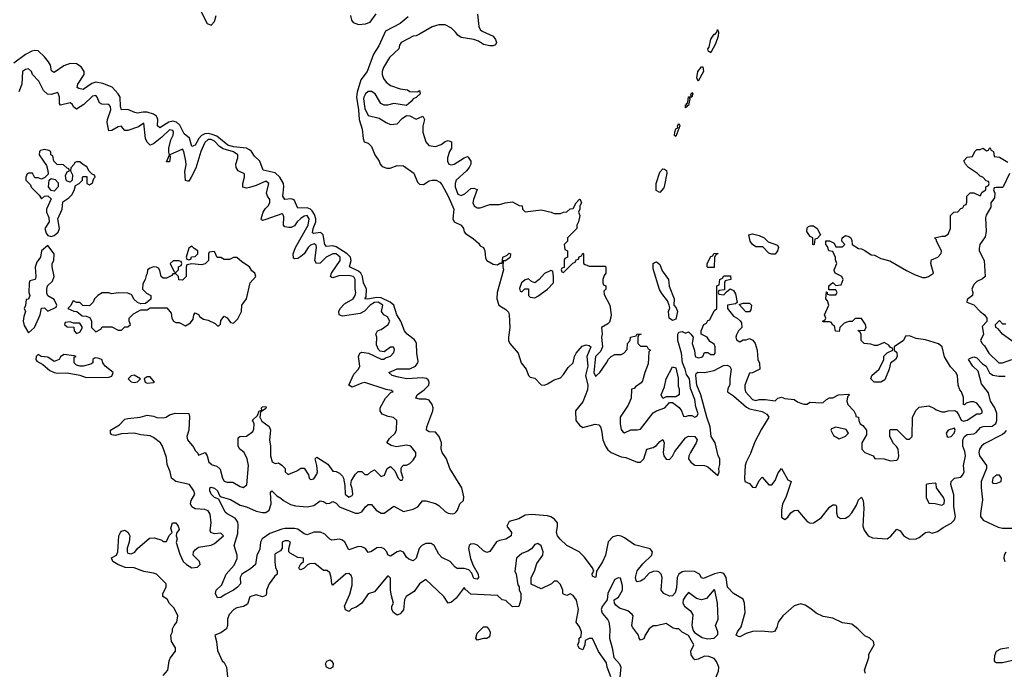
# Model space of a CAD drawing. Header units: inches. Extents: x 2601469 to 2753575, y 449403 to 582909.
# Tile 243 of 256: x 2661794 to 2667941, y 515051 to 519133. Entities that reach past the tile are written whole.
import ezdxf

# ---------------------------------------------------------------- set-up
doc = ezdxf.new("R2010")
doc.units = ezdxf.units.IN
doc.header["$MEASUREMENT"] = 0
doc.layers.add('C6561', color=7, linetype='Continuous')

msp = doc.modelspace()

# ---------------------------------------------------------------- linework, layer by layer
at = {"layer": 'C6561', "color": 4}
for points, elevation in [([(2662922.8, 519190), (2662964.7, 519110), (2662990, 519098), (2663010, 519122), (2663021.5, 519158.5)], 4), ([(2663859.9, 519159.9), (2663866.8, 519130), (2663875.5, 519115.5), (2663910, 519103.7), (2663952.4, 519107.6), (2663981.6, 519118.4), (2664019.7, 519170)], 4), ([(2664218.8, 519150), (2664170, 519109.2), (2664078, 519062), (2664035.5, 518970), (2664002.9, 518917.1), (2663963.8, 518810), (2663923.4, 518756.6), (2663900.6, 518679.4), (2663896.5, 518650), (2663910.2, 518570), (2663913.8, 518510), (2663933.4, 518450), (2663938.8, 518390), (2663944.7, 518370), (2663970, 518362), (2663990, 518342), (2664011.3, 518290), (2664038, 518250), (2664044.7, 518230), (2664056.9, 518216.9), (2664086.4, 518206.4), (2664106.4, 518206.4), (2664150, 518223), (2664190, 518220.5), (2664254.9, 518174.9), (2664278.8, 518118.8), (2664290, 518104.9), (2664315.3, 518104.7), (2664350, 518126), (2664370, 518131), (2664394, 518130), (2664418, 518118), (2664430, 518104.7), (2664470, 518030.7), (2664504.9, 517950), (2664499.1, 517890), (2664506.8, 517870), (2664550.8, 517850), (2664564.9, 517830), (2664568.7, 517808.7), (2664577.5, 517797.5), (2664626.2, 517766.2), (2664658, 517738), (2664670, 517721), (2664690, 517711.3), (2664698.8, 517690), (2664702.8, 517642.8), (2664711, 517630), (2664750, 517606), (2664777.5, 517602.5), (2664792.7, 517612.7), (2664807.3, 517612.7), (2664809.5, 517650.5), (2664837.2, 517662.8), (2664850, 517674), (2664858, 517670), (2664856, 517650), (2664850, 517644), (2664827.3, 517627.3), (2664812.7, 517627.3), (2664811, 517590), (2664814.8, 517570), (2664775.5, 517430), (2664773, 517390), (2664785.5, 517350), (2664830, 517323.1), (2664845.5, 517305.5), (2664850.3, 517290.3), (2664854, 517210), (2664845.2, 517150), (2664846.7, 517130), (2664855.2, 517110), (2664906.5, 517050), (2664926, 516990), (2664955.8, 516950), (2664970, 516911), (2664981.4, 516901.4), (2665010, 516894.8), (2665050, 516853.4), (2665070, 516850.4), (2665090, 516858.4), (2665130, 516883), (2665170, 516897.3), (2665190, 516917.3), (2665219.4, 516960.6), (2665249.6, 516990), (2665258, 517030), (2665267.6, 517050), (2665305.7, 517094.3), (2665330, 517102.4), (2665350, 517099.1), (2665360.7, 517090), (2665334.4, 517030), (2665340.7, 516970), (2665326.9, 516910), (2665340.3, 516850), (2665338.3, 516821.7), (2665310, 516746), (2665264.9, 516690), (2665266, 516630), (2665290, 516600.5), (2665310, 516586), (2665387.3, 516607.3), (2665410, 516602.8), (2665420.7, 516590), (2665427.3, 516570), (2665435.5, 516510), (2665452.2, 516470), (2665466.2, 516446.2), (2665487.7, 516430), (2665550, 516402.6), (2665578, 516398), (2665650, 516370.5), (2665670, 516370.7), (2665690, 516391), (2665710, 516451), (2665750, 516460.7), (2665770, 516473.4), (2665790, 516499.1), (2665810, 516511), (2665818.4, 516490), (2665812, 516430), (2665815.3, 516410), (2665830, 516388.7), (2665850, 516387), (2665870, 516408.2), (2665883.8, 516436.2), (2665950, 516522), (2665970, 516532.4), (2666010, 516530.4), (2666023, 516510), (2666018.4, 516490), (2665981.3, 516430), (2665972.2, 516410), (2665970.4, 516390), (2665983.8, 516370), (2666010, 516350.4), (2666068.6, 516348.6), (2666090, 516340.5), (2666152.7, 516287.3), (2666160.9, 516310), (2666158.4, 516330), (2666165.6, 516354.4), (2666165.1, 516390), (2666155.4, 516410), (2666135.6, 516490), (2666111.9, 516530), (2666104.5, 516590), (2666083.5, 516650), (2666046.4, 516790), (2666021.8, 516850), (2666015.1, 516910), (2666017.5, 516922.5), (2666027.6, 516932.4), (2666070, 516930.4), (2666130, 516943), (2666187.3, 516972.7), (2666210, 516975.3), (2666226.6, 516966.6), (2666236.4, 516950), (2666228, 516890), (2666227.9, 516852.1), (2666216, 516830), (2666212, 516810), (2666250, 516784.9), (2666332.3, 516712.3), (2666350, 516702.6), (2666430, 516686.7), (2666459.3, 516670), (2666470.3, 516650), (2666424.8, 516575.2), (2666384.1, 516495.9), (2666356.9, 516423.1), (2666328.8, 516370), (2666323.1, 516350), (2666318.8, 516270), (2666322, 516250), (2666350, 516236.3), (2666370, 516214), (2666390, 516211), (2666410, 516256), (2666430, 516276), (2666470, 516227.3), (2666490, 516227.3), (2666510, 516254.8), (2666530, 516302.8), (2666550.6, 516330.6), (2666590, 516258.8), (2666611, 516250), (2666577.1, 516150), (2666557.1, 516110), (2666550.7, 516070.7), (2666550, 516026), (2666570, 516010.8), (2666590, 516026.8), (2666607.6, 516052.4), (2666630, 516067.3), (2666650, 516071), (2666710, 515999.1), (2666730, 515988.4), (2666750, 515990.6), (2666798.7, 516021.3), (2666850, 516088.4), (2666870, 516103.1), (2666883.5, 516103.5), (2666890, 516101), (2666892.6, 516092.6), (2666893.5, 516053.5), (2666899.5, 516030), (2666918.3, 516018.3), (2666950, 516020.2), (2666970, 516031.8), (2666990, 516054), (2667018.2, 516101.8), (2667030, 516134), (2667050, 516150.8), (2667059.3, 516130), (2667063.4, 516083.4), (2667057.4, 515970), (2667065.4, 515945.4), (2667090.2, 515910.2), (2667118, 515898), (2667210, 515891.8), (2667233.3, 515906.7), (2667270, 515951), (2667290, 515941), (2667311.7, 515911.7), (2667330, 515898.4), (2667350, 515888.4), (2667390, 515890.4), (2667410, 515899.3), (2667450, 515930.7), (2667470, 515934), (2667490, 515926), (2667524.1, 515935.9), (2667558.3, 515961.7), (2667610, 515988.9), (2667630.7, 516009.3), (2667636.4, 516030), (2667626.3, 516090), (2667626.5, 516166.5), (2667608, 516230), (2667609.6, 516250), (2667629.6, 516270.4), (2667670, 516276.3), (2667682, 516290), (2667689.6, 516310), (2667685.6, 516350), (2667698.9, 516410), (2667695.6, 516435.6), (2667683, 516470), (2667681.3, 516510), (2667692.3, 516530), (2667710, 516542.4), (2667750, 516546), (2667765.8, 516554.2), (2667792.8, 516587.2), (2667810, 516593.4), (2667865.7, 516594.3), (2667888.3, 516611.7), (2667894, 516630), (2667894, 516674), (2667882, 516710), (2667854.5, 516750), (2667842.9, 516802.9), (2667798.6, 516858.6), (2667778.3, 516938.3), (2667745.2, 516970), (2667718, 517010), (2667723.1, 517016.9), (2667750, 517026.8), (2667770, 517022), (2667804.7, 516984.7), (2667826.8, 516970), (2667848.5, 516928.5), (2667870, 516912.7), (2667906.2, 516906.2), (2667946.4, 516906.4)], 4), ([(2664651.6, 519168.4), (2664661, 519090), (2664670, 519072), (2664682, 519062), (2664750.4, 519030.4), (2664764, 519010), (2664770.7, 518990), (2664764.7, 518975.3), (2664750.8, 518969.2), (2664729, 518969), (2664690, 518978), (2664658, 518998), (2664630, 519008.7), (2664550, 519022), (2664530, 519035.3), (2664515.9, 519055.9), (2664490, 519079.3), (2664450, 519100.9), (2664410, 519100.9), (2664370, 519089.4), (2664290, 519042.7), (2664270, 519032.7), (2664250, 519029.2), (2664176, 518990), (2664166.4, 518973.6), (2664162, 518950), (2664103.1, 518896.9), (2664065.3, 518834.7), (2664058, 518810), (2664056.3, 518790), (2664064.9, 518764.9), (2664082.5, 518742.5), (2664110, 518722.8), (2664170, 518701), (2664214.8, 518694.8), (2664230, 518684.7), (2664278, 518682), (2664291.3, 518691.3), (2664294, 518670), (2664270, 518648), (2664250, 518638), (2664238.8, 518621.2), (2664210, 518598), (2664130, 518609), (2664090, 518599), (2664070, 518599), (2664048.7, 518610), (2664012.7, 518670), (2663990, 518683.7), (2663970, 518683.7), (2663954, 518670), (2663942, 518650), (2663941.4, 518638.6), (2663950, 518578), (2663970, 518534.8), (2664038, 518518), (2664082, 518490), (2664110, 518478), (2664150, 518482), (2664183.1, 518516.9), (2664210, 518534), (2664230, 518532), (2664270, 518512), (2664311, 518531), (2664322, 518510), (2664311.1, 518468.9), (2664311, 518430), (2664330.8, 518370), (2664348.1, 518348.1), (2664390, 518342), (2664426.3, 518353.7), (2664450, 518371.3), (2664470, 518378), (2664490.9, 518370.9), (2664491, 518330), (2664478, 518310), (2664464.7, 518270), (2664464.7, 518250), (2664474, 518230), (2664490, 518226), (2664506, 518230), (2664570, 518271.3), (2664590, 518278), (2664594.4, 518274.4), (2664610.8, 518250), (2664611, 518230), (2664601, 518210), (2664582.8, 518190), (2664519.3, 518130), (2664513, 518110), (2664513, 518090), (2664530, 518042.8), (2664550, 518034.8), (2664574.2, 518045.8), (2664610, 518078.8), (2664630, 518081), (2664650, 518072), (2664626.8, 518010), (2664624, 517990), (2664630.9, 517970.9), (2664650, 517958), (2664670, 517958), (2664730, 517978), (2664790, 517978), (2664826, 517990), (2664870, 517996), (2664912.7, 517972.7), (2664931.1, 517971.1), (2664934, 517950), (2664950, 517934), (2665050, 517944.7), (2665111.6, 517931.6), (2665130, 517922), (2665170, 517922), (2665188.4, 517931.6), (2665210, 517934), (2665230, 517952), (2665250, 517954), (2665268, 517990), (2665290, 518012), (2665294, 518010), (2665302, 517990), (2665292, 517970), (2665291.1, 517948.9), (2665282, 517930), (2665291.3, 517910), (2665282, 517870), (2665272, 517850), (2665271.6, 517828.4), (2665214, 517770), (2665214, 517750), (2665194, 517730), (2665198, 517698), (2665214, 517690), (2665214, 517650), (2665198, 517642), (2665194, 517630), (2665194, 517586), (2665178, 517582), (2665174, 517570), (2665178, 517558), (2665190, 517554), (2665247.3, 517612.7), (2665262, 517618), (2665267.3, 517632.7), (2665282, 517638), (2665287.3, 517652.7), (2665302, 517658), (2665310, 517674), (2665314, 517670), (2665314, 517610), (2665323.6, 517603.6), (2665350, 517594), (2665450, 517594), (2665454, 517590), (2665454, 517550), (2665443.6, 517536.4), (2665434, 517510), (2665434, 517490), (2665438, 517478), (2665454, 517470), (2665454, 517450), (2665442, 517438), (2665443.6, 517416.4), (2665478, 517350), (2665487, 517290), (2665485.5, 517274.5), (2665475.6, 517244.4), (2665466.9, 517233.1), (2665426, 517210), (2665431.3, 517170), (2665426.8, 517150), (2665432, 517090), (2665419.9, 517060.1), (2665388.2, 517030), (2665379.1, 516930), (2665386, 516910), (2665390, 516906.8), (2665395.3, 516910), (2665415.3, 516930), (2665458, 516990), (2665470, 517014), (2665486, 517030), (2665510, 517042), (2665550, 517042), (2665566, 517050), (2665587.3, 517072.7), (2665588, 517110), (2665606, 517130), (2665608, 517150), (2665642, 517158), (2665650, 517172), (2665674, 517170), (2665658, 517162), (2665654, 517150), (2665654, 517110), (2665670, 517094), (2665710, 517094), (2665718, 517078), (2665732, 517070), (2665722, 517058), (2665716.9, 516983.1), (2665696, 516930), (2665682, 516878), (2665674.4, 516865.6), (2665639.6, 516840.4), (2665631.1, 516828.9), (2665614, 516826), (2665610.7, 516769.3), (2665593.4, 516726.6), (2665542.8, 516650), (2665542.8, 516610), (2665550, 516574), (2665559.6, 516559.6), (2665570, 516552), (2665610, 516571), (2665650, 516571), (2665670, 516576), (2665750, 516678), (2665769.3, 516690.7), (2665822, 516710), (2665850, 516742), (2665870, 516742), (2665910.6, 516710.6), (2665926, 516690), (2665938, 516658), (2665950, 516654), (2665970, 516662), (2665990, 516661), (2666010, 516651.3), (2666022, 516658), (2666028.9, 516671.1), (2666016.2, 516716.2), (2666010, 516762), (2665981.6, 516830), (2665975.1, 516890), (2665956.9, 516916.9), (2665949.4, 516950), (2665931.8, 516990), (2665925.6, 517050), (2665903.5, 517130), (2665902.7, 517170), (2665910, 517181), (2665930, 517186.8), (2665950, 517176), (2665970, 517184.7), (2665984.7, 517170), (2665998, 517150), (2665992, 517110), (2666006.8, 517066.8), (2666012, 517030), (2666030, 517021), (2666050, 517024.7), (2666058, 517030), (2666070, 517054), (2666090, 517054), (2666110, 517042), (2666130, 517042), (2666135.3, 517050), (2666135.3, 517090), (2666130, 517106), (2666103.1, 517123.1), (2666086, 517150), (2666049, 517169), (2666048.7, 517190), (2666066, 517230), (2666082, 517238), (2666090, 517254), (2666102, 517258), (2666130, 517314), (2666146, 517330), (2666146, 517470), (2666162, 517478), (2666166, 517510), (2666182, 517518), (2666190, 517534), (2666232.7, 517532.7), (2666234, 517510), (2666198, 517502), (2666194, 517490), (2666194, 517446), (2666158, 517442), (2666154, 517430), (2666158, 517418), (2666190, 517414), (2666206, 517434), (2666230, 517452), (2666250, 517442), (2666262, 517422), (2666274, 517366), (2666262, 517358), (2666214, 517350), (2666212, 517330), (2666250, 517282), (2666274, 517270), (2666292.7, 517252.7), (2666299.6, 517239.6), (2666302, 517210), (2666282, 517190), (2666270, 517166), (2666266, 517150), (2666270, 517134), (2666290, 517122), (2666310, 517134), (2666330, 517134), (2666350, 517142), (2666370.8, 517130.8), (2666384.7, 517110), (2666398, 517070), (2666402, 517010), (2666412.7, 516987.3), (2666414, 516950), (2666370, 516928), (2666350, 516926), (2666322, 516850), (2666320.5, 516830), (2666326, 516810), (2666370, 516760.7), (2666390, 516754.8), (2666410, 516761), (2666450, 516761), (2666510, 516752), (2666528, 516770), (2666550, 516774.8), (2666570, 516766.8), (2666630, 516761), (2666650, 516746), (2666670, 516738), (2666690, 516731.3), (2666708.4, 516731.6), (2666730, 516744.7), (2666800.4, 516739.6), (2666810, 516742), (2666830, 516762), (2666850, 516772), (2666870, 516772), (2666906, 516790), (2666970, 516794), (2666974, 516790), (2666962, 516778), (2666958, 516750), (2666964.7, 516730), (2667002, 516690), (2667014, 516666), (2667014, 516654), (2667030.9, 516650.9), (2667032, 516630), (2667042, 516610), (2667058, 516598), (2667081, 516570), (2667079.8, 516540.2), (2667051, 516490), (2667052, 516450), (2667071.1, 516431.1), (2667122, 516410), (2667132.7, 516392.7), (2667190, 516391.3), (2667230, 516378), (2667270, 516382), (2667278, 516390), (2667282, 516410), (2667278, 516450), (2667268.4, 516468.4), (2667250, 516486), (2667226, 516530), (2667226, 516570), (2667230, 516574), (2667270, 516574), (2667330, 516514), (2667350, 516514), (2667366, 516530), (2667368.4, 516651.6), (2667390, 516694), (2667410, 516714), (2667470, 516722), (2667505.4, 516705.4), (2667516, 516696), (2667550, 516684.7), (2667570, 516684.7), (2667590, 516691.3), (2667631.6, 516691.6), (2667643.6, 516683.6), (2667659.8, 516659.8), (2667671.6, 516631.6), (2667686.4, 516626.4), (2667710, 516631.3), (2667770, 516672), (2667790, 516672), (2667802, 516678), (2667802, 516690), (2667793.2, 516710), (2667770, 516738), (2667750, 516746), (2667730, 516746), (2667702, 516738), (2667691.6, 516728.4), (2667686, 516730), (2667686, 516774), (2667674, 516810), (2667662.5, 516822.5), (2667653.2, 516850), (2667648, 516910), (2667638, 516930), (2667605.1, 516965.1), (2667566.8, 517026.8), (2667552.7, 517090), (2667530, 517109), (2667450, 517134), (2667390, 517141.2), (2667350, 517159), (2667323.5, 517156.5), (2667310.8, 517129.2), (2667254, 517090), (2667254, 517070), (2667270, 517054), (2667271.3, 517030), (2667262, 517010), (2667231, 516989), (2667222.8, 516950), (2667195.2, 516884.8), (2667170.7, 516869.3), (2667129.3, 516869.3), (2667108, 516890), (2667113.2, 516910), (2667159.3, 516950), (2667188, 517010), (2667188.7, 517031.3), (2667210, 517052), (2667246, 517070), (2667242, 517082), (2667230, 517086), (2667220.4, 517100.4), (2667190, 517118), (2667150, 517098), (2667130, 517098), (2667107.3, 517107.3), (2667066, 517110), (2667048, 517130), (2667047.3, 517167.3), (2667042, 517182), (2667028, 517190), (2667030, 517194), (2667067.3, 517192.7), (2667078, 517210), (2667075.3, 517230), (2667050, 517266), (2667010, 517266), (2666992, 517248), (2666970, 517248.7), (2666942, 517238), (2666914, 517210), (2666910, 517186), (2666887.3, 517187.3), (2666882, 517222), (2666868, 517228), (2666862, 517242), (2666850, 517246), (2666810, 517246), (2666806, 517250), (2666822, 517258), (2666826, 517270), (2666818, 517290), (2666846, 517350), (2666838, 517378), (2666826, 517390), (2666830, 517434), (2666834, 517434), (2666838, 517418), (2666850, 517414), (2666890, 517414), (2666898, 517430), (2666890, 517446), (2666846, 517446), (2666846, 517470), (2666870, 517492), (2666890, 517474), (2666922, 517478), (2666935.3, 517510), (2666926, 517530), (2666886, 517550), (2666880.4, 517560.4), (2666878, 517570), (2666895.3, 517610), (2666887.3, 517632.7), (2666887.3, 517647.3), (2666870, 517686), (2666846, 517690), (2666836.4, 517716.4), (2666826, 517730), (2666827.3, 517752.7), (2666850, 517752), (2666878, 517738), (2666890, 517714), (2666930, 517714), (2666946, 517730), (2666926, 517750), (2666928, 517770), (2666950, 517784.7), (2666970, 517778), (2666982, 517770), (2666990, 517754), (2666992, 517730), (2667030, 517704.7), (2667050, 517702), (2667070, 517692), (2667110, 517664.7), (2667130, 517662), (2667170, 517642), (2667226.4, 517626.4), (2667330, 517566), (2667381.4, 517541.4), (2667430, 517524), (2667450, 517522.8), (2667468, 517530), (2667498, 517550), (2667482, 517610), (2667487.3, 517632.7), (2667526, 517650), (2667547.3, 517672.7), (2667548, 517690), (2667518, 517750), (2667518, 517758), (2667506, 517770), (2667550, 517782), (2667570, 517782), (2667590, 517794), (2667606, 517830), (2667606, 517910), (2667626, 517930), (2667650, 517934), (2667670, 517954), (2667682, 517958), (2667690, 517974), (2667702, 517978), (2667707.3, 517992.7), (2667708, 518030), (2667718, 518042), (2667728.4, 518051.6), (2667750, 518052), (2667790, 518034), (2667803.1, 518056.9), (2667826, 518070), (2667826, 518090), (2667842, 518098), (2667846, 518110), (2667842, 518122), (2667827.3, 518127.3), (2667806, 518150), (2667790, 518155.3), (2667773.2, 518173.2), (2667718, 518210), (2667698, 518230), (2667688.7, 518251.3), (2667710, 518274), (2667742, 518278), (2667758, 518310), (2667770, 518322), (2667790, 518322), (2667810, 518331.3), (2667830, 518314), (2667842, 518318), (2667850, 518334), (2667858, 518318), (2667874, 518310), (2667878, 518278), (2667910, 518274), (2667963.6, 518243.6)], 8), ([(2667075.3, 515050), (2667068, 515070), (2667095.3, 515150), (2667095.3, 515170), (2667128.7, 515230), (2667124, 515250), (2667102, 515270), (2667070, 515285.2), (2667026, 515330), (2666990, 515357.2), (2666930, 515366), (2666870, 515395.1), (2666810, 515405.1), (2666765.9, 515425.9), (2666734, 515454), (2666697.5, 515477.5), (2666670, 515484.8), (2666628.3, 515471.7), (2666558.4, 515410), (2666528.4, 515370), (2666522, 515338), (2666506.8, 515313.2), (2666490.8, 515309.2), (2666425.8, 515314.2), (2666370, 515311.8), (2666330, 515299.3), (2666290, 515278), (2666280.7, 515280.7), (2666267.6, 515290), (2666275.1, 515310), (2666298, 515342), (2666323, 515430), (2666319.5, 515490), (2666310, 515513.2), (2666249.7, 515549.7), (2666213.2, 515590), (2666204, 515650), (2666190, 515675.3), (2666170, 515681.2), (2666131.8, 515671.8), (2666064, 515644), (2666050, 515648), (2666037.2, 515670), (2666006.7, 515686.7), (2665950.3, 515689.7), (2665930, 515685.1), (2665909.2, 515670.8), (2665899.5, 515650), (2665894.7, 515585.3), (2665885.8, 515554.2), (2665870, 515535.1), (2665850, 515532), (2665816, 515550), (2665798.4, 515570), (2665805.4, 515650), (2665798.7, 515670), (2665784, 515684), (2665770, 515689.6), (2665750, 515688), (2665724.1, 515675.9), (2665690, 515639.5), (2665670, 515627), (2665650, 515622.7), (2665643.7, 515630), (2665639.6, 515650), (2665650, 515690.7), (2665685.1, 515734.9), (2665740.5, 515790), (2665745.1, 515810), (2665730, 515829.4), (2665633, 515853), (2665570, 515897.4), (2665550, 515907.8), (2665528.2, 515911.8), (2665497.1, 515902.9), (2665467.3, 515872.7), (2665451.8, 515788.2), (2665433.3, 515746.7), (2665396, 515690), (2665390.9, 515650.9), (2665386, 515650), (2665370, 515658), (2665367.3, 515672.7), (2665378, 515690), (2665369.3, 515710), (2665318.7, 515778.7), (2665286.6, 515810), (2665209.8, 515849.8), (2665168.3, 515888.3), (2665152.6, 515910), (2665145.7, 515930), (2665152.3, 515970), (2665150.8, 515990), (2665133.4, 516013.4), (2665110, 516028.7), (2665090, 516034.8), (2664990, 516043.1), (2664950, 516038.5), (2664910, 516015.8), (2664850, 515999.3), (2664835.5, 515970), (2664865.5, 515930), (2664862, 515910), (2664830.2, 515889.8), (2664790, 515881.6), (2664770, 515872.3), (2664728.4, 515811.6), (2664710, 515805.1), (2664690, 515815.6), (2664651.5, 515851.5), (2664630, 515860.4), (2664610, 515858.7), (2664600.4, 515850), (2664596, 515830), (2664609.1, 515769.1), (2664624.7, 515724.7), (2664656.3, 515670), (2664658.8, 515650), (2664650, 515639), (2664630, 515643.7), (2664616.2, 515676.2), (2664598.3, 515698.3), (2664570, 515705.1), (2664526, 515706), (2664513.4, 515713.4), (2664482, 515750), (2664430, 515775.1), (2664410, 515795.1), (2664382.4, 515850), (2664362.2, 515862.2), (2664330, 515862.7), (2664305.7, 515850), (2664289.1, 515830), (2664270, 515769.3), (2664250, 515753), (2664223.4, 515763.4), (2664210, 515775.6), (2664190, 515807.3), (2664170, 515815.1), (2664150, 515809.6), (2664110, 515783.7), (2664092.1, 515792.1), (2664085.6, 515810), (2664070, 515829.5), (2664050, 515837.4), (2664024.2, 515835.8), (2663990, 515812.7), (2663970, 515805.2), (2663952.7, 515830), (2663930, 515842), (2663910, 515843.5), (2663850, 515822), (2663823.6, 515870), (2663810, 515882.4), (2663790, 515888), (2663743, 515883), (2663730, 515889.3), (2663699.8, 515919.8), (2663672.1, 515932.1), (2663630, 515933), (2663590, 515916.2), (2663570, 515922), (2663531, 515951), (2663510, 515956.3), (2663450, 515956.2), (2663430, 515952), (2663355.9, 515924.1), (2663308.2, 515891.8), (2663298, 515870), (2663294, 515826), (2663274, 515786), (2663265.5, 515730), (2663236.2, 515703.8), (2663180.7, 515670), (2663170.5, 515650), (2663172.4, 515610), (2663154, 515590), (2663130, 515569.5), (2663076.3, 515543.7), (2663050, 515524), (2663030, 515522), (2663017.2, 515550), (2663021.2, 515570), (2663057.2, 515602.8), (2663083.7, 515670), (2663132.5, 515727.5), (2663152, 515768), (2663152.7, 515790), (2663133.2, 515850), (2663155.6, 515924.4), (2663158, 515978), (2663155.3, 515995.3), (2663139.3, 516019.3), (2663090, 516046.6), (2663078, 516058), (2663038, 516138), (2663009.7, 516149.7), (2662990, 516169.3), (2662982, 516190), (2662982, 516210), (2662986.8, 516213.2), (2663010, 516207.3), (2663030, 516190.5), (2663042.5, 516162.5), (2663053, 516153), (2663110, 516137.6), (2663170, 516100.5), (2663210.3, 516090.3), (2663270, 516064), (2663310, 516056.3), (2663330, 516056.3), (2663352.7, 516070), (2663363.7, 516110), (2663360.2, 516179.8), (2663369, 516191), (2663399.8, 516159.8), (2663425.4, 516145.4), (2663442, 516130), (2663485.1, 516105.1), (2663516.5, 516096.5), (2663590, 516090.2), (2663630, 516098.7), (2663670, 516127.7), (2663690, 516124), (2663710, 516110.7), (2663730, 516114), (2663750, 516124), (2663770, 516114), (2663791.5, 516091.5), (2663804.8, 516084.8), (2663890, 516052), (2663909.6, 516050.4), (2663930, 516059.1), (2663952.3, 516090), (2663970, 516105.5), (2663990, 516104.9), (2664020.5, 516070), (2664050, 516050.4), (2664070, 516050.4), (2664130, 516094.8), (2664190, 516062.6), (2664250, 516075.6), (2664279.5, 516090), (2664310, 516127.7), (2664330, 516128.4), (2664390, 516112.4), (2664410, 516099.5), (2664450, 516061.1), (2664470, 516050.3), (2664493.4, 516046.6), (2664510, 516050.4), (2664519.8, 516060.2), (2664527.6, 516070), (2664542.7, 516110), (2664564, 516130), (2664566.6, 516153.4), (2664554.3, 516210), (2664479.1, 516330), (2664458.7, 516390), (2664431.6, 516430), (2664426.3, 516450), (2664426.6, 516490), (2664413, 516530), (2664390, 516557), (2664350, 516559.3), (2664334, 516570), (2664335.1, 516590), (2664372.6, 516690), (2664375.4, 516710), (2664369.7, 516730), (2664350, 516756.9), (2664330, 516763), (2664290, 516762.9), (2664268, 516770), (2664276, 516790), (2664319.3, 516820.7), (2664347.8, 516850), (2664351.6, 516870), (2664344.9, 516884.9), (2664333, 516893), (2664310, 516897.2), (2664211.1, 516891.1), (2664160.1, 516900.1), (2664119, 516910), (2664099, 516930), (2664150, 516951.6), (2664230, 516951.6), (2664265.6, 516970), (2664280.5, 516990), (2664281.5, 516998.5), (2664273.1, 517050), (2664271, 517110), (2664265.2, 517125.2), (2664256.8, 517136.8), (2664213.3, 517170), (2664197.4, 517190), (2664174, 517250), (2664148.6, 517290), (2664129.8, 517350), (2664108.2, 517370), (2664050, 517395.9), (2664022.4, 517397.6), (2663968.2, 517388.2), (2663949.6, 517389.6), (2663958, 517402), (2663959.8, 517450), (2663940.9, 517490), (2663933.8, 517530), (2663923.5, 517550), (2663910, 517562), (2663852.3, 517590), (2663863.5, 517630), (2663859.8, 517650), (2663838.9, 517670), (2663770, 517715.1), (2663750, 517719.8), (2663710, 517716.2), (2663698.7, 517730), (2663688.6, 517788.6), (2663678.9, 517798.9), (2663670, 517804), (2663630, 517797), (2663622.8, 517802.8), (2663626.6, 517830), (2663642.5, 517870), (2663643.2, 517890), (2663635.5, 517915.5), (2663619.7, 517939.7), (2663610, 517949.8), (2663590, 517958.2), (2663530, 517955.1), (2663507.8, 518007.8), (2663490, 518013.3), (2663449.3, 518010), (2663437.6, 518030), (2663442.7, 518090), (2663440.4, 518110), (2663417.7, 518150), (2663390, 518177.3), (2663314, 518194), (2663293.6, 518250), (2663260.1, 518280.1), (2663242.4, 518310), (2663230, 518320.5), (2663210, 518330.9), (2663130, 518339.1), (2663093.6, 518350), (2663024.7, 518404.7), (2662997, 518417), (2662970, 518421.5), (2662950, 518419.3), (2662930.2, 518409.8), (2662912.7, 518390), (2662890, 518349.2), (2662870, 518342), (2662853.5, 518393.5), (2662820.7, 518420.7), (2662795, 518475), (2662772.8, 518492.8), (2662750, 518498.7), (2662726, 518494), (2662670, 518458.4), (2662655.1, 518470), (2662655.8, 518510), (2662648, 518530), (2662630, 518543.5), (2662590, 518554.6), (2662564.3, 518555.7), (2662529.7, 518549.7), (2662512.8, 518552.8), (2662470, 518573), (2662430, 518569.4), (2662424.2, 518590), (2662421, 518650), (2662410, 518669.6), (2662371.7, 518711.7), (2662314.1, 518734.1), (2662270, 518742.4), (2662245.3, 518734.7), (2662190, 518697), (2662162.9, 518702.9), (2662154, 518710), (2662158.4, 518730), (2662196.4, 518790), (2662197.3, 518810), (2662178.9, 518838.9), (2662150, 518856.8), (2662110, 518860.3), (2662070, 518844.8), (2662010, 518802.7), (2662004.5, 518804.5), (2661992.7, 518812.7), (2661986.6, 518850), (2661975.1, 518870), (2661950, 518901.1), (2661910, 518938), (2661890, 518940.9), (2661870, 518937.2), (2661830, 518915.3), (2661758, 518862)], 4), ([(2662690, 515038), (2662719, 515070), (2662728, 515130), (2662734.6, 515145.4), (2662768, 515190), (2662768, 515210), (2662742, 515250), (2662738, 515290), (2662748, 515310), (2662748, 515330), (2662758, 515350), (2662775.3, 515370), (2662782, 515410), (2662758.6, 515458.6), (2662730, 515488), (2662714.6, 515514.6), (2662688, 515530), (2662688, 515550), (2662708, 515590), (2662708, 515610), (2662648, 515670), (2662630, 515677.2), (2662570, 515686), (2662510, 515709.5), (2662452.5, 515712.5), (2662408, 515730), (2662375.3, 515750), (2662367.3, 515772.7), (2662398, 515790), (2662408, 515810), (2662414, 515910), (2662424, 515930), (2662430, 515938), (2662450, 515944.7), (2662470, 515932), (2662478, 515918), (2662481, 515910), (2662478, 515870), (2662466.4, 515833.6), (2662464.7, 515810), (2662470, 515802), (2662490, 515798), (2662512.3, 515807.7), (2662529.2, 515830.8), (2662604, 515896), (2662636.9, 515896.9), (2662682, 515882), (2662690, 515874), (2662710, 515874), (2662728.4, 515911.6), (2662746, 515930), (2662738, 515958), (2662749, 515990), (2662770, 515991), (2662784.7, 515970), (2662791, 515950), (2662772.7, 515927.3), (2662772, 515910), (2662778, 515890), (2662772, 515868), (2662794.4, 515794.4), (2662816, 515750), (2662836, 515730), (2662870, 515710.8), (2662905.2, 515714.8), (2662922, 515730), (2662917.2, 515750), (2662877.2, 515790), (2662879.3, 515810), (2662890, 515822.8), (2662910, 515838.8), (2662988.9, 515851.1), (2663010, 515862), (2663066, 515910), (2663050, 515926), (2663010, 515922), (2662988, 515930), (2662984, 515944), (2662989.4, 515990), (2662984.5, 516044.5), (2662970, 516066), (2662950, 516074.5), (2662890, 516079.3), (2662869, 516090), (2662861.2, 516110), (2662864, 516130), (2662888.7, 516170), (2662881.2, 516190), (2662854, 516230), (2662770, 516249), (2662742, 516270), (2662733.2, 516310), (2662715.5, 516355.5), (2662710, 516398), (2662685.2, 516470), (2662673.2, 516490), (2662630, 516524), (2662610, 516534), (2662550, 516541.2), (2662510, 516551.8), (2662430, 516546), (2662390, 516536), (2662370, 516541.2), (2662361.2, 516550), (2662361.2, 516570), (2662417.6, 516602.4), (2662450, 516637.3), (2662470, 516642), (2662546, 516650), (2662590, 516664), (2662630, 516657.3), (2662650, 516647.7), (2662690, 516647.3), (2662709.1, 516650.9), (2662730, 516666), (2662764.7, 516675.3), (2662850, 516674), (2662854.4, 516654.4), (2662850.6, 516570), (2662837.3, 516530), (2662842.8, 516510), (2662882, 516462), (2662890, 516442), (2662906, 516426), (2662910, 516414), (2662952, 516430), (2662964.7, 516410), (2662976, 516370), (2662982.5, 516362.5), (2662990, 516356), (2663025.4, 516345.4), (2663046, 516326), (2663060.7, 516270), (2663070.7, 516250.7), (2663090, 516244.9), (2663124.9, 516244.9), (2663170, 516218), (2663190, 516212), (2663212.7, 516227.3), (2663222, 516350), (2663214, 516390), (2663195.3, 516430), (2663168, 516450), (2663158, 516470), (2663158, 516522), (2663168.9, 516531.1), (2663210, 516531.3), (2663250, 516562), (2663256.4, 516576.4), (2663258, 516610), (2663248.4, 516631.6), (2663279, 516661), (2663290, 516691.3), (2663306, 516694), (2663304, 516710), (2663310, 516716), (2663330, 516718), (2663334, 516710), (2663330, 516704), (2663298, 516682), (2663293.4, 516650), (2663306.4, 516626.4), (2663351.8, 516591.8), (2663359.3, 516570), (2663354.8, 516510), (2663360.7, 516470), (2663360.5, 516410), (2663370, 516371.3), (2663390, 516361), (2663410, 516364.7), (2663430.9, 516350.9), (2663450.9, 516330.9), (2663452, 516310), (2663470, 516292), (2663524.7, 516315.3), (2663550, 516332), (2663570, 516332), (2663598, 516290), (2663602, 516270), (2663610, 516262), (2663630, 516264.7), (2663650, 516294), (2663653.2, 516310), (2663649, 516350), (2663638, 516390), (2663650, 516402), (2663718, 516358), (2663750, 516314), (2663770, 516312), (2663790, 516302), (2663810, 516282), (2663816, 516270), (2663824, 516224), (2663827.3, 516170), (2663850, 516151.3), (2663870, 516162), (2663873.2, 516170), (2663870, 516206), (2663862, 516230), (2663865.2, 516254.8), (2663890, 516294), (2663908.4, 516311.6), (2663930, 516311.3), (2663950, 516292), (2663967.3, 516292.7), (2663986, 516310), (2664010, 516322), (2664050, 516281), (2664072.1, 516287.9), (2664088, 516330), (2664110, 516342), (2664136, 516316), (2664158, 516270), (2664170, 516258), (2664182, 516258), (2664188, 516270), (2664175.3, 516310), (2664175.3, 516330), (2664180.2, 516339.8), (2664190, 516352), (2664210, 516352), (2664230, 516362), (2664250, 516382), (2664268, 516410), (2664268, 516430), (2664235.3, 516470), (2664210, 516476), (2664146.3, 516466.3), (2664113.6, 516473.6), (2664086, 516490), (2664102, 516518), (2664138, 516550), (2664147.3, 516572.7), (2664148, 516630), (2664128.9, 516648.9), (2664095.5, 516655.5), (2664058, 516670), (2664044, 516690), (2664044, 516710), (2664078, 516770), (2664114, 516806), (2664126, 516810), (2664116.4, 516816.4), (2664083.1, 516823.1), (2663950, 516866.6), (2663930, 516863.7), (2663870, 516839), (2663848.7, 516850), (2663880.9, 516919.1), (2663908.7, 516950), (2663917.2, 516970), (2663909, 517030), (2663918, 517050), (2663930, 517056), (2663971.1, 517051.1), (2664050, 517012), (2664067.3, 517012.7), (2664078, 517022), (2664110, 517032), (2664130, 517054), (2664134, 517074), (2664128, 517088), (2664110, 517088.7), (2664070, 517058), (2664044, 517064), (2664034, 517074), (2664022.7, 517102.7), (2664024, 517150), (2664018, 517170), (2664028, 517190), (2664050, 517198.8), (2664093.4, 517226.6), (2664106, 517250), (2664090, 517277.2), (2664068, 517290), (2664054, 517310), (2664060.9, 517350), (2664033.2, 517370), (2664010, 517367.8), (2663982, 517350), (2663946.5, 517313.5), (2663920.9, 517299.1), (2663810, 517281.2), (2663789.5, 517289.5), (2663786, 517310), (2663796, 517330), (2663822.3, 517357.7), (2663876.2, 517390), (2663889.3, 517410), (2663892.7, 517430), (2663888.7, 517450), (2663889.5, 517509.5), (2663882.4, 517522.4), (2663876, 517530), (2663850, 517536.4), (2663787, 517533), (2663750, 517521.2), (2663742.7, 517522.7), (2663735.3, 517530), (2663740.9, 517550), (2663795.6, 517630), (2663795.6, 517650), (2663770, 517671), (2663750, 517671.1), (2663707.7, 517650), (2663670, 517613.2), (2663648, 517610), (2663637.2, 517630), (2663647.6, 517710), (2663644.5, 517724.5), (2663633.1, 517733.1), (2663610, 517725.6), (2663594.4, 517710), (2663570.2, 517669.8), (2663550, 517653.6), (2663530, 517640.7), (2663510, 517639.3), (2663504.7, 517644.7), (2663500.7, 517670), (2663515.6, 517710), (2663594.5, 517850), (2663600.5, 517890), (2663590, 517909.3), (2663570, 517906.6), (2663550, 517891.8), (2663526.4, 517870), (2663510, 517846.6), (2663490, 517836.2), (2663474.8, 517834.8), (2663450, 517839.3), (2663440.9, 517850), (2663442.7, 517902.7), (2663438, 517918), (2663430, 517921.2), (2663330, 517885.1), (2663310, 517879.3), (2663303.9, 517883.9), (2663300.9, 517890), (2663313.6, 517930), (2663327.3, 517952.7), (2663346.6, 517970), (2663357, 517990), (2663355.1, 518010), (2663340.7, 518030), (2663335.1, 518050), (2663349.3, 518110), (2663330, 518124.5), (2663270, 518096.9), (2663230, 518085.1), (2663210, 518080.9), (2663187.5, 518087.5), (2663187.3, 518110), (2663198, 518150), (2663197.2, 518170), (2663159, 518190), (2663145.2, 518210), (2663143.7, 518230), (2663156.2, 518270), (2663155.6, 518290), (2663130, 518308), (2663065.7, 518325.7), (2663041.9, 518341.9), (2663010, 518375.3), (2662990, 518384.8), (2662970, 518384), (2662950, 518366.6), (2662925.5, 518310), (2662893.2, 518206.8), (2662865.5, 518150), (2662850, 518124), (2662844, 518124), (2662829.7, 518129.7), (2662825.3, 518185.3), (2662833.3, 518226.7), (2662832, 518250), (2662819.6, 518310), (2662810, 518323.7), (2662732, 518290), (2662734.4, 518274.4), (2662730, 518245.2), (2662710, 518246), (2662729.2, 518290), (2662724.8, 518304.8), (2662725.6, 518330), (2662738, 518382), (2662751.8, 518411.8), (2662755.6, 518430), (2662750, 518441.2), (2662730, 518444.5), (2662681.3, 518398.7), (2662630, 518358.4), (2662610, 518349.2), (2662590, 518369), (2662580.7, 518390), (2662570, 518486), (2662535.2, 518464.8), (2662470, 518441.2), (2662450, 518442), (2662428.7, 518468.7), (2662410, 518463.7), (2662370, 518440.9), (2662350, 518439), (2662339.7, 518490), (2662342, 518510), (2662363.6, 518570), (2662360.9, 518590), (2662350, 518602.7), (2662306.3, 518606.3), (2662293.2, 518613.2), (2662279, 518650), (2662270, 518659), (2662250, 518656), (2662195.8, 518604.2), (2662150, 518573.2), (2662130, 518588.7), (2662123.3, 518603.3), (2662110, 518614.5), (2662050, 518599), (2662043.7, 518610), (2662042.9, 518650), (2662035.1, 518675.1), (2662030, 518679), (2661990, 518666), (2661967.2, 518667.2), (2661944, 518690), (2661913.2, 518750), (2661875.3, 518790), (2661868.7, 518808.7), (2661850, 518826), (2661830, 518822), (2661811.1, 518808.9), (2661808.2, 518730), (2661790, 518682)], 8), ([(2667972.7, 518172.7), (2667934, 518090), (2667930, 518086), (2667890, 518086), (2667878, 518082), (2667874, 518070), (2667882, 518050), (2667879.6, 518020.4), (2667856, 517990), (2667856.9, 517963.1), (2667828, 517912), (2667824.1, 517895.9), (2667828.2, 517810), (2667822.5, 517777.5), (2667788, 517730), (2667784.9, 517704.9), (2667784, 517690), (2667814.8, 517630), (2667822, 517530), (2667805.4, 517514.6), (2667770, 517497.2), (2667750, 517479), (2667738.8, 517450), (2667744.7, 517430), (2667742, 517410), (2667710, 517386), (2667708, 517370), (2667751.3, 517351.3), (2667790, 517311), (2667818, 517290), (2667832, 517270), (2667832.7, 517247.3), (2667802, 517218), (2667811.3, 517170), (2667792, 517130), (2667802, 517110), (2667817.3, 517097.3), (2667844, 517050), (2667906, 516990), (2667930, 516990.6), (2667989, 517010)], 8), ([(2668034.5, 517094.5), (2667930, 517168.7), (2667902, 517202), (2667888, 517210), (2667886, 517230), (2667910, 517254), (2667930, 517234), (2667950, 517234)], 8), ([(2667952.1, 516567.9), (2667940.7, 516550), (2667930, 516542.9), (2667815.2, 516484.8), (2667798, 516470), (2667785.5, 516450), (2667781.6, 516430), (2667785.5, 516410), (2667830.4, 516350), (2667830.3, 516330), (2667797.4, 516250), (2667796.5, 516210), (2667805.5, 516134.5), (2667792.7, 516050), (2667793.4, 516030), (2667808.5, 516008.5), (2667903.4, 515963.4), (2667930, 515958.4), (2667990, 515957.6)], 4), ([(2665485.2, 515030), (2665461.2, 515090), (2665457, 515117), (2665406.8, 515186.8), (2665370, 515268), (2665350, 515268.7), (2665324.7, 515255.3), (2665322, 515230), (2665310, 515198), (2665290, 515206), (2665280.4, 515220.4), (2665278, 515230), (2665286, 515250), (2665286, 515270), (2665299, 515281), (2665301.2, 515310), (2665290, 515342), (2665268, 515370), (2665282.7, 515450), (2665270, 515508), (2665250, 515538), (2665230, 515548), (2665210, 515538), (2665190, 515546), (2665186, 515550), (2665186, 515570), (2665170, 515606), (2665150, 515626), (2665130, 515626), (2665114, 515610), (2665050, 515578), (2664988.4, 515608.4), (2664988, 515650), (2665008.7, 515690), (2665022, 515738), (2665061.2, 515790), (2665062.7, 515810), (2665050, 515848), (2665030, 515862), (2665010, 515855.3), (2664990, 515828.7), (2664966.4, 515813.6), (2664930, 515799), (2664896, 515770), (2664884.7, 515690), (2664894, 515670), (2664903.6, 515603.6), (2664911.6, 515591.6), (2664912.7, 515572.7), (2664922, 515550), (2664922, 515510), (2664910, 515468), (2664870, 515466), (2664830, 515506), (2664806, 515510), (2664776.4, 515536.4), (2664610, 515546), (2664576, 515576), (2664570, 515588), (2664518.8, 515521.2), (2664490, 515495.3), (2664470, 515488.7), (2664442.7, 515530), (2664330, 515638), (2664290.9, 515609.1), (2664258, 515562), (2664206.8, 515530), (2664197.3, 515510), (2664190, 515448), (2664170, 515422), (2664150, 515415.3), (2664128.7, 515430), (2664118, 515450), (2664118, 515470), (2664128.7, 515490), (2664114.8, 515534.8), (2664109.6, 515569.6), (2664110, 515646), (2664097.2, 515657.2), (2664090, 515657.2), (2664010, 515559), (2663970, 515548), (2663930, 515488.7), (2663895.9, 515464.1), (2663866.8, 515453.2), (2663850, 515438), (2663840.4, 515440.4), (2663828.4, 515448.4), (2663822, 515470), (2663854.8, 515545.2), (2663870, 515602), (2663870, 515646), (2663862.7, 515662.7), (2663850, 515675.3), (2663830, 515672.7), (2663750, 515602), (2663742, 515610), (2663739, 515650), (2663730, 515678), (2663714, 515694), (2663690, 515694), (2663637.2, 515737.2), (2663605.4, 515734.6), (2663591, 515729), (2663570, 515708), (2663550, 515698), (2663542, 515702), (2663538, 515710), (2663550, 515734), (2663566, 515750), (2663566, 515770), (2663530, 515775.3), (2663482, 515802), (2663475.3, 515810), (2663475.3, 515830), (2663486, 515870), (2663470, 515878), (2663450, 515878), (2663434, 515870), (2663432.7, 515832.7), (2663423.6, 515816.4), (2663390, 515798), (2663387.3, 515792.7), (2663387.1, 515747.1), (2663392, 515712), (2663402, 515690), (2663402, 515670), (2663384.5, 515655.5), (2663351, 515610), (2663336, 515570), (2663336, 515550), (2663330, 515538), (2663310, 515528.7), (2663270, 515542), (2663231.6, 515528.4), (2663216.3, 515483.7), (2663190.7, 515469.3), (2663150, 515459.3), (2663131.3, 515450), (2663101.1, 515418.9), (2663090.8, 515390), (2663090.8, 515350), (2663086, 515330), (2663050, 515304), (2663012, 515290), (2663022.8, 515250), (2663030, 515194), (2663058, 515130), (2663070, 515118), (2663084.9, 515090), (2663090.8, 515030)], 8), ([(2667951.5, 515808.5), (2667940.3, 515790), (2667938, 515770), (2667945.3, 515750)], 4), ([(2666142, 515030), (2666156, 515064), (2666159.3, 515090), (2666145.1, 515125.1), (2666130, 515144), (2666097.2, 515157.2), (2666070, 515159), (2666030, 515139), (2666010, 515135.3), (2666002, 515142), (2665986.3, 515166.3), (2665984, 515190), (2666002, 515230), (2665970, 515288), (2665930, 515308), (2665910, 515328), (2665890, 515328), (2665873.6, 515333.6), (2665830, 515362), (2665770, 515348.7), (2665750, 515348.7), (2665724.7, 515330), (2665698, 515290), (2665690, 515266), (2665670, 515258), (2665662, 515270), (2665658, 515290), (2665619.3, 515339.3), (2665616, 515350), (2665624, 515410), (2665618.6, 515418.6), (2665590, 515442), (2665538, 515458), (2665516.4, 515476.4), (2665508, 515490), (2665506, 515510), (2665532.9, 515527.1), (2665557.2, 515570), (2665556.5, 515596.5), (2665546, 515646), (2665530, 515648), (2665510, 515638), (2665490, 515602), (2665466.8, 515550), (2665462, 515510), (2665430, 515468), (2665424.9, 515450), (2665430, 515426), (2665466, 515386), (2665472, 515372), (2665479.1, 515330), (2665477.3, 515270), (2665494, 515210), (2665504, 515150), (2665538.8, 515110), (2665547.3, 515090), (2665541, 515030)], 8), ([(2667970, 515209.3), (2667918, 515202), (2667890, 515188), (2667879.8, 515160.2), (2667878, 515130), (2667882, 515122), (2667890, 515118), (2667930, 515119.1), (2668030, 515140.7)], 4)]:
    msp.add_lwpolyline(points, dxfattribs=dict(at, elevation=elevation))
for points, elevation in [([(2666106, 518926), (2666106, 518930), (2666095.3, 518935.3), (2666089.6, 518950), (2666098.4, 518961.6), (2666110, 519010.8), (2666130, 519042.8), (2666136.5, 519043.5), (2666145.6, 519054.4), (2666151.1, 519071.1), (2666156, 519056), (2666154.8, 519030), (2666138, 518982), (2666110, 518928)], 8), ([(2666030, 518748.7), (2666021.2, 518770), (2666028.3, 518810), (2666050, 518838), (2666059.6, 518839.6), (2666064, 518810)], 8), ([(2665950, 518582), (2665950, 518602), (2665958, 518602), (2665958, 518610), (2665964.7, 518615.3), (2665970, 518651), (2665987.3, 518652.7), (2665983.1, 518663.1), (2665990, 518678), (2665996, 518670), (2665990.7, 518650), (2665974, 518646), (2665978, 518638), (2665970, 518598), (2665962, 518598), (2665962, 518590)], 8), ([(2665890, 518404), (2665882, 518410), (2665883.7, 518430), (2665890, 518451.3), (2665902, 518458), (2665901.2, 518470), (2665910, 518484.7), (2665916.3, 518470)], 8), ([(2661950, 518322), (2661924, 518316), (2661918, 518310), (2661916, 518290), (2661962, 518222), (2661970.9, 518190.9), (2661971.6, 518168.4), (2661952, 518148), (2661930, 518138), (2661910, 518146), (2661890, 518146), (2661873.6, 518173.6), (2661850, 518175.3), (2661842, 518170), (2661832, 518150), (2661832, 518130), (2661862, 518102), (2661866.4, 518086.4), (2661916.9, 518036.9), (2661930, 518014), (2661948.4, 518031.6), (2661970, 518034), (2661990, 518014), (2661962, 517950), (2661962, 517930), (2661976.9, 517896.9), (2661978, 517870), (2661951.3, 517830), (2661959.8, 517799.8), (2661970, 517784.7), (2661990, 517778), (2662010, 517784.7), (2662034, 517806), (2662042, 517830), (2662033.2, 517890), (2662059, 517950), (2662064.7, 517995.3), (2662100.4, 518019.6), (2662120.4, 518039.6), (2662134.6, 518065.4), (2662142, 518098), (2662166, 518110), (2662186, 518130), (2662186, 518150), (2662190, 518154), (2662212.7, 518152.7), (2662214, 518110), (2662230, 518102), (2662250, 518114), (2662258, 518142), (2662266, 518150), (2662262, 518162), (2662247.3, 518167.3), (2662227.3, 518187.3), (2662214.6, 518214.6), (2662186, 518230), (2662170, 518246), (2662150, 518246), (2662138, 518242), (2662134, 518230), (2662112.7, 518207.3), (2662112, 518190), (2662123.6, 518163.6), (2662122, 518130), (2662110, 518118), (2662090, 518124), (2662084, 518130), (2662080.2, 518159.8), (2662090, 518182), (2662106, 518190), (2662102, 518202), (2662090, 518206), (2662067.3, 518227.3), (2662029.1, 518229.1), (2662008, 518250), (2662002, 518282), (2661988.9, 518288.9), (2661988, 518308), (2661976.4, 518316.4)], 12), ([(2665790, 518053.6), (2665767.2, 518067.2), (2665768.2, 518110), (2665790, 518180.5), (2665810, 518201.6), (2665819.9, 518199.9), (2665832.2, 518192.2), (2665834.4, 518174.4), (2665820.6, 518099.4), (2665816.3, 518083.7)], 8), ([(2662010, 518062), (2661990, 518066), (2661975.3, 518090), (2661978, 518130), (2661990, 518142), (2662015.9, 518135.9), (2662034.4, 518114.4), (2662034.8, 518090)], 12), ([(2666750, 517726), (2666746, 517730), (2666746, 517770), (2666730, 517778), (2666709.2, 517810), (2666710, 517834), (2666718, 517842), (2666730, 517844.7), (2666750, 517844.7), (2666772, 517830), (2666794, 517790), (2666772.7, 517767.3), (2666758, 517762), (2666754, 517730)], 8), ([(2666510, 517669), (2666489.1, 517669.1), (2666470, 517675.3), (2666434, 517714), (2666390, 517715.3), (2666369.2, 517729.2), (2666355.3, 517750), (2666346, 517790), (2666370, 517794.8), (2666410, 517784.7), (2666442, 517770), (2666466, 517746), (2666524.7, 517724.7), (2666532, 517710), (2666526, 517690)], 8), ([(2661970, 517722), (2661931, 517690), (2661924.7, 517650), (2661901, 517619), (2661891.6, 517588.4), (2661896, 517530), (2661891, 517510), (2661858, 517502), (2661852.7, 517487.3), (2661852, 517430), (2661858, 517410), (2661850, 517388), (2661834, 517386), (2661831.1, 517348.9), (2661822, 517330), (2661831.3, 517310), (2661819.8, 517280.2), (2661816.3, 517250), (2661822.4, 517222.4), (2661850, 517178), (2661886, 517210), (2661922, 517290), (2661930, 517332), (2661950, 517334), (2661970, 517312), (2662022, 517338), (2662026, 517350), (2662010, 517386), (2661970, 517408), (2661964.7, 517424.7), (2661964, 517450), (2661969, 517470), (2661999, 517501), (2662008.7, 517530), (2661998, 517590), (2661998, 517610), (2662008, 517630), (2662008.7, 517670)], 12), ([(2663010, 517686), (2662978, 517682), (2662974, 517670), (2662974, 517630), (2662951.6, 517608.4), (2662930, 517602), (2662870, 517608), (2662838, 517602), (2662832.7, 517587.3), (2662834, 517530), (2662810, 517506), (2662788, 517508), (2662786, 517530), (2662770, 517546), (2662750, 517546), (2662743.6, 517536.4), (2662710, 517518), (2662690, 517518), (2662678, 517530), (2662670, 517566), (2662660.4, 517580.4), (2662648.4, 517588.4), (2662630, 517588.7), (2662610, 517582), (2662592, 517570), (2662591.1, 517548.9), (2662583.6, 517536.4), (2662578, 517510), (2662563.6, 517483.6), (2662562, 517450), (2662585.4, 517425.4), (2662614, 517410), (2662612.7, 517387.3), (2662579.6, 517360.4), (2662550, 517358), (2662530, 517366), (2662507.3, 517387.3), (2662494.6, 517414.6), (2662470, 517426), (2662410, 517428), (2662370, 517422), (2662350, 517428), (2662310, 517428), (2662282, 517410), (2662262, 517390), (2662254, 517370), (2662230, 517346), (2662188.4, 517348.4), (2662170, 517366), (2662150, 517366), (2662130, 517378), (2662125.4, 517374.6), (2662112.7, 517347.3), (2662094, 517330), (2662132.7, 517312.7), (2662151.6, 517311.6), (2662183.6, 517283.6), (2662210, 517282), (2662232.7, 517272.7), (2662242, 517250), (2662242, 517210), (2662270, 517184.7), (2662300.4, 517199.6), (2662310, 517214), (2662370, 517214), (2662410, 517194), (2662430, 517194), (2662450, 517214), (2662470, 517214), (2662486, 517230), (2662478, 517250), (2662478, 517270), (2662504, 517296), (2662550, 517322), (2662590, 517322), (2662610, 517334), (2662712.7, 517332.7), (2662739.6, 517299.6), (2662744.7, 517270), (2662754, 517250), (2662770, 517242), (2662790, 517242), (2662830, 517222), (2662860.4, 517239.6), (2662876.4, 517263.6), (2662882, 517290), (2662890, 517302), (2662910, 517292), (2662918, 517278), (2662942.8, 517262.8), (2662970, 517256), (2663014.8, 517234.8), (2663030, 517222), (2663038, 517222), (2663048, 517232), (2663050, 517254), (2663070, 517282), (2663090, 517272), (2663110, 517242), (2663130, 517238), (2663155.5, 517264.5), (2663179, 517310), (2663182, 517350), (2663209.3, 517390.7), (2663234, 517490), (2663268, 517530), (2663262, 517550), (2663244.5, 517564.5), (2663229.4, 517589.4), (2663180.2, 517620.2), (2663150, 517648), (2663130, 517648), (2663103.6, 517636.4), (2663070, 517635.3), (2663050, 517648), (2663028, 517648)], 12), ([(2662870, 517718), (2662850, 517706), (2662834, 517650), (2662838, 517638), (2662850, 517634), (2662862, 517638), (2662867.3, 517652.7), (2662890, 517654), (2662906, 517670), (2662906, 517690), (2662883.1, 517703.1)], 12), ([(2666090, 517586), (2666086, 517590), (2666086, 517610), (2666110, 517654), (2666122, 517658), (2666128, 517672), (2666150, 517674), (2666152, 517670), (2666138, 517662), (2666132.7, 517647.3), (2666130, 517586)], 8), ([(2662787.3, 517627.3), (2662752.7, 517627.3), (2662734, 517610), (2662758, 517558), (2662770, 517554), (2662786, 517570), (2662786, 517590), (2662802, 517598), (2662806, 517610), (2662802, 517622)], 12), ([(2665870, 517254.5), (2665849.7, 517270), (2665845.4, 517310), (2665853.2, 517333.2), (2665849.5, 517350), (2665837.7, 517377.7), (2665802.4, 517422.4), (2665788.4, 517448.4), (2665750, 517577.2), (2665749.8, 517610.2), (2665762.2, 517617.8), (2665770, 517620.3), (2665790, 517603.8), (2665804.2, 517564.2), (2665844.2, 517510), (2665848.3, 517468.3), (2665879.3, 517390), (2665877.3, 517350), (2665893, 517333), (2665901.6, 517310), (2665890, 517262)], 8), ([(2665110, 517566), (2665070, 517548), (2665038, 517510), (2665010, 517489.2), (2664990, 517498), (2664970, 517515.3), (2664950, 517509), (2664926.8, 517490), (2664914, 517454), (2664918, 517438), (2664930, 517434), (2664948.7, 517451.3), (2664970, 517452), (2664971.3, 517411.3), (2664981, 517401), (2665010, 517396), (2665030, 517406.8), (2665088.7, 517450), (2665126, 517490), (2665127.3, 517527.3), (2665122, 517562)], 8), ([(2666328, 517308), (2666286, 517354), (2666310, 517362), (2666350, 517362), (2666362, 517350), (2666359.6, 517320.4), (2666350, 517308)], 8), ([(2662110, 517246), (2662078, 517242), (2662074, 517230), (2662090, 517214), (2662132.7, 517212.7), (2662134, 517190), (2662150, 517174), (2662170, 517182), (2662186, 517210), (2662170, 517238), (2662130, 517238)], 12), ([(2662070, 517042), (2662050, 517028), (2662041, 517010), (2662010, 516999.3), (2661970, 517026), (2661929.1, 517029.1), (2661910, 517042), (2661898, 517030), (2661896, 517010), (2661901.4, 517001.4), (2661939.9, 516979.9), (2661983, 516943), (2662010, 516930.7), (2662030, 516926), (2662090, 516927.7), (2662170, 516912.4), (2662210, 516898), (2662350, 516900.7), (2662370, 516906.8), (2662379, 516930), (2662328.7, 516970), (2662314, 516990), (2662308.4, 517008.4), (2662290, 517018), (2662270, 517022), (2662261, 517019), (2662252, 517010), (2662250.9, 516989.1), (2662238.8, 516981.2), (2662190.4, 516969.6), (2662170, 516969.5), (2662150, 516975.1), (2662135.1, 516990), (2662135.3, 517024.7), (2662146, 517030), (2662134.6, 517034.6)], 12), ([(2665810, 516768), (2665798, 516790), (2665819.3, 516840.7), (2665829.2, 516890), (2665870, 516964.7), (2665890, 516958), (2665905.4, 516894.6), (2665904.7, 516844.7), (2665911.6, 516828.4), (2665912, 516790), (2665890, 516778), (2665830, 516778)], 8), ([(2662510, 516912.7), (2662490, 516909), (2662471, 516890), (2662490, 516871), (2662510, 516868.2), (2662528.9, 516871.1), (2662548, 516890)], 12), ([(2662610, 516902), (2662590, 516902), (2662572, 516890), (2662578, 516870), (2662590, 516864), (2662630, 516866.8), (2662635.3, 516870)], 12), ([(2666890, 516588.7), (2666862.8, 516577.2), (2666858, 516570), (2666875.3, 516535.3), (2666910, 516516), (2666930, 516522.8), (2666950, 516531.3), (2666968.7, 516550), (2666954, 516574)], 8), ([(2667630, 516582), (2667590, 516568.7), (2667578.8, 516550), (2667584.7, 516530), (2667590, 516526.8), (2667610, 516531), (2667629, 516550), (2667635.1, 516570)], 8), ([(2667890, 516289.2), (2667868.4, 516270), (2667865.1, 516245.1), (2667870, 516238.8), (2667890, 516237.3), (2667910, 516244), (2667922, 516250), (2667924, 516270), (2667910, 516288.7)], 8), ([(2667510, 516238), (2667470, 516235.3), (2667454, 516230), (2667454, 516150), (2667470, 516114), (2667510, 516112), (2667550, 516102), (2667566, 516110), (2667567.3, 516132.7), (2667562, 516150), (2667518, 516210), (2667514.6, 516234.6)], 8), ([(2666130, 515575.3), (2666082, 515518), (2666050.6, 515509.4), (2666018.9, 515518.9), (2665970, 515555.3), (2665950, 515534), (2665937.1, 515510), (2665934.9, 515490), (2665944.9, 515470), (2665982.4, 515442.4), (2665996.1, 515416.1), (2665990.7, 515350), (2665998.8, 515318.8), (2666006.4, 515306.4), (2666054.8, 515274.8), (2666087.5, 515267.5), (2666110, 515267.7), (2666130, 515270.8), (2666152.9, 515292.9), (2666153.2, 515310), (2666137.2, 515350), (2666155.1, 515390), (2666151.5, 515490), (2666134, 515570)], 8), ([(2664710, 515269.2), (2664690, 515269.3), (2664650, 515258), (2664642, 515270), (2664650, 515302), (2664690, 515342), (2664710, 515342), (2664722, 515330), (2664731.1, 515311.1), (2664730, 515286), (2664723.6, 515276.4)], 8), ([(2663730, 515078.4), (2663709.7, 515089.7), (2663704.5, 515110), (2663712.5, 515127.5), (2663730, 515135.5), (2663741, 515130), (2663752.1, 515112.1), (2663750, 515089.3)], 8)]:
    msp.add_lwpolyline(points, close=True, dxfattribs=dict(at, elevation=elevation))

doc.saveas('drawing.dxf')
